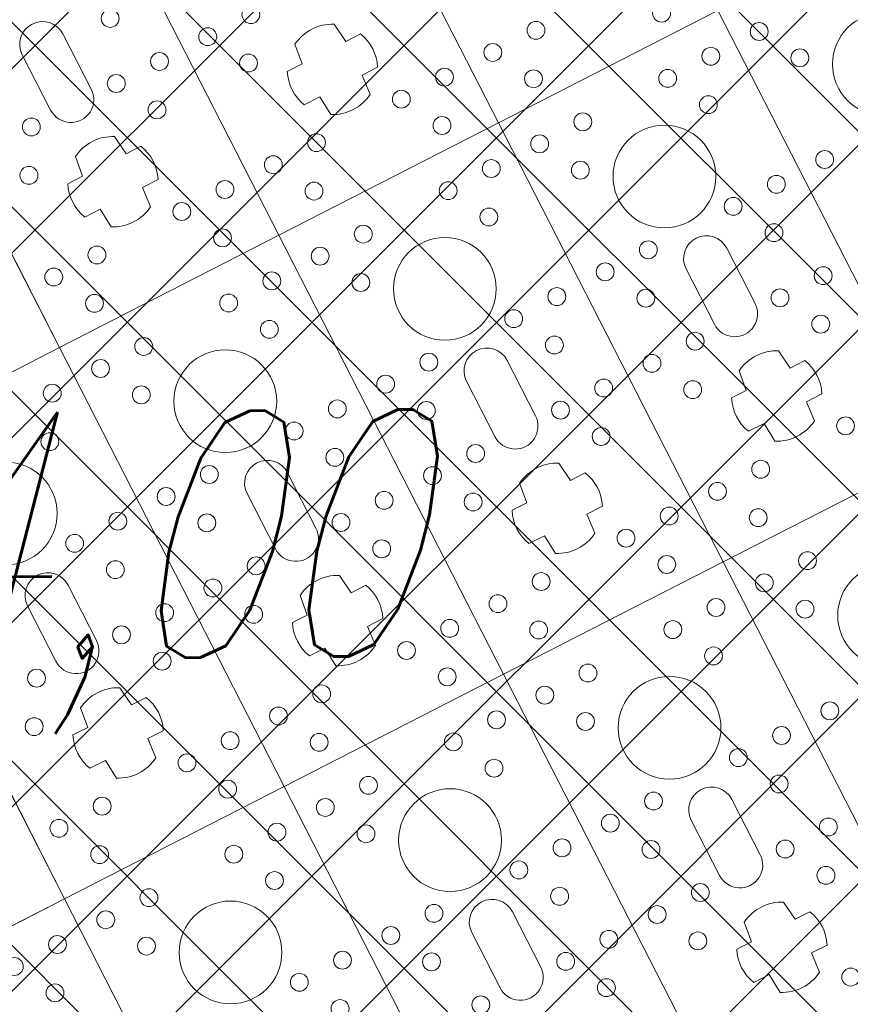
# Model space of a CAD drawing. Header units: metres. Extents: x 7472034 to 8439876, y 5890181 to 5961460.
# Tile 129 of 202: x 8439524.41 to 8439526.43, y 5890373.79 to 5890376.19. Entities that reach past the tile are written whole.
import ezdxf
from ezdxf import colors
from ezdxf.entities.mleader import LeaderData, LeaderLine
from ezdxf.math import Vec2, Vec3

# ---------------------------------------------------------------- set-up
doc = ezdxf.new("R2010")
doc.units = ezdxf.units.M
doc.header["$MEASUREMENT"] = 0
doc.linetypes.add('$0$L218_500', pattern=[1, 0.5, -0.5])
doc.linetypes.add('CENTER', pattern=[2, 1.25, -0.25, 0.25, -0.25])
doc.layers.get('0').update_dxf_attribs({"linetype": 'CONTINUOUS', "lineweight": 5})
doc.layers.get('Defpoints').update_dxf_attribs({"linetype": 'CONTINUOUS'})
for name, color, linetype, lineweight in [('### Krawężnik', 6, 'CONTINUOUS', 35), ('### rzędne', 172, 'CONTINUOUS', 35), ('_a_widok', 7, 'CONTINUOUS', 5), ('_IS_kd_krata', 114, 'CONTINUOUS', 30), ('KOLOR-OBIEKT', 21, 'CONTINUOUS', 13), ('ZAG-obrys 018 wymiary', 7, 'CONTINUOUS', 18), ('ZAG-OPIS_020', 7, 'CONTINUOUS', 25)]:
    doc.layers.add(name, color=color, linetype=linetype, lineweight=lineweight)
doc.layers.add('100_rzut_wym_wew', color=7, linetype='CONTINUOUS')
doc.layers.add('_IS.BLOK.KD.doziemne', color=7, linetype='CONTINUOUS')
doc.styles.add('DIM', font='simplex.shx', dxfattribs={"width": 0.8})
doc.styles.add('RS', font='Romans.shx', dxfattribs={"width": 0.7})
doc.styles.add('style2', font='romans.shx', dxfattribs={"width": 0.7, "oblique": 15})
doc.dimstyles.new('DIM-WEW_500', dxfattribs={"dimscale": 5, "dimtxt": 18, "dimasz": 10, "dimexe": 4, "dimexo": 8, "dimgap": 5, "dimtad": 1, "dimlfac": 0.01, "dimzin": 9, "dimdsep": 46, "dimtxsty": 'DIM', "dimblk": 'ARCHTICK', "dimcen": 5, "dimclrt": 112, "dimadec": 4, "dimazin": 2, "dimtfac": 4, "dimtmove": 0, "dimatfit": 3, "dimldrblk": 'ARCHTICK', "dimfxl": 0, "dimtolj": 1, "dimlwd": 13, "dimarcsym": 0})
pattern_1 = [(45, (967499.2092647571, -71042.97165620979), (-0.2245064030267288, 0.2245064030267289), []), (135, (967499.2092647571, -71042.97165620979), (-0.2245064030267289, -0.2245064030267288), [])]

# ---------------------------------------------------------------- blocks, each defined once
blk = doc.blocks.new('_Oblique')
at = {"color": 0, "linetype": 'ByBlock', "lineweight": -2}
blk.add_line((-0.5, -0.5), (0.5, 0.5), dxfattribs=at)
blk = doc.blocks.new('*D57')
at = {"layer": 'Defpoints', "color": 0, "linetype": 'Continuous'}
for p in [(8439539.50265294, 5890379.021735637, 7.079631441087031e-07), (8439518.672365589, 5890368.360632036), (8439519.01227277, 5890367.69650152)]:
    blk.add_point(p, dxfattribs=at)
at = {"layer": 'ZAG-obrys 018 wymiary', "color": 0, "linetype": 'Continuous', "lineweight": 13}
blk.add_line((8439539.84256012, 5890378.357605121), (8439519.01227277, 5890367.69650152), dxfattribs=at)
at = {"layer": 'ZAG-obrys 018 wymiary', "color": 0, "linetype": 'Continuous', "lineweight": -2}
for p, q in [((8439539.84256012, 5890378.357605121), (8439540.024801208, 5890378.001531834)), ((8439519.01227277, 5890367.69650152), (8439519.194513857, 5890367.340428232))]:
    blk.add_line(p, q, dxfattribs=at)
at = {"layer": 'ZAG-obrys 018 wymiary', "color": 0, "linetype": 'Continuous', "lineweight": 13, "xscale": 0.3, "yscale": 0.3, "zscale": 0.3}
for p, rotation in [((8439539.84256012, 5890378.357605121), 27.10372084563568), ((8439519.01227277, 5890367.69650152), 207.1037208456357)]:
    blk.add_blockref('_Oblique', p, dxfattribs=dict(at, rotation=rotation))
at = {"layer": 'ZAG-obrys 018 wymiary', "color": 112, "linetype": 'Continuous', "lineweight": 25, "insert": (8439529.154054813, 5890373.561163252), "char_height": 0.8, "attachment_point": 5, "rotation": 27.103720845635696, "style": 'RS'}
blk.add_mtext('\\A1;23.4', dxfattribs=at)
blk = doc.blocks.new('_ArchTick')
at = {"layer": '100_rzut_wym_wew', "color": 0, "linetype": 'Continuous', "const_width": 0.15}
blk.add_lwpolyline([(-0.5, -0.5), (0.5, 0.5)], dxfattribs=at)
blk = doc.blocks.new('A$C1D2679FE')
at = {"layer": 'KOLOR-OBIEKT', "lineweight": 9, "ltscale": 200}
h = blk.add_hatch(dxfattribs=at)
h.set_pattern_fill('ANSI37', color=253, scale=0.1, angle=16)
h.set_pattern_definition([(61, (-7471780.020262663, -5961378.212846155), (-0.2776917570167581, 0.153927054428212), []), (151, (-7471780.020262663, -5961378.212846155), (-0.153927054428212, -0.2776917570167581), [])])
edge = h.paths.add_edge_path()
edge.add_line((196.975401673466, 33.54016214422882), (192.3495923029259, 34.13512154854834))
edge.add_line((192.3495923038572, 34.13512154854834), (187.7176397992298, 34.7308710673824))
edge.add_line((187.7176398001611, 34.7308710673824), (178.5077782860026, 36.15998750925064))
edge.add_line((178.5077782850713, 36.15998750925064), (176.6601969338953, 36.5026140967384))
edge.add_arc((181.3685569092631, 38.18527459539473), 5.000000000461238, 199.6657310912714, 261.1796204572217)
edge.add_line((180.6018702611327, 33.24440507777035), (187.358021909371, 32.19603671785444))
edge.add_line((187.3580219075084, 32.19603671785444), (192.0230219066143, 31.59603671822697))
edge.add_line((192.0230219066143, 31.59603671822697), (196.6880219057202, 30.9960367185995))
edge.add_line((196.6880219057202, 30.9960367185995), (201.9780219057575, 30.48103671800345))
edge.add_line((201.9780219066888, 30.48103671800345), (207.2680219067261, 29.96603671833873))
edge.add_line((207.2680219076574, 29.96603671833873), (216.468021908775, 29.35603671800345))
edge.add_line((216.4680219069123, 29.35603671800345), (221.8830219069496, 29.11103671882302))
edge.add_line((221.8830219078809, 29.11103671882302), (227.2980219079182, 28.86603671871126))
edge.add_line((227.2980219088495, 28.86603671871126), (233.718021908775, 28.60103671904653))
edge.add_line((233.7180219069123, 28.60103671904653), (240.1380219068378, 28.33603671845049))
edge.add_line((240.1380219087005, 28.33603671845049), (245.3280219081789, 28.076036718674))
edge.add_line((245.3280219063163, 28.076036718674), (246.1380219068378, 28.00603671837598))
edge.add_line((246.1380219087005, 28.00603671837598), (248.4280219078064, 27.98603671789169))
edge.add_line((248.4280219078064, 27.98603671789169), (251.4080219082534, 28.33603671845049))
edge.add_line((251.4080219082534, 28.33603671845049), (255.3380219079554, 29.13603671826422))
edge.add_line((255.3380219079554, 29.13603671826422), (258.1480219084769, 30.35603671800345))
edge.add_line((258.1480219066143, 30.35603671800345), (260.6280219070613, 32.076036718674))
edge.add_line((260.6280219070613, 32.076036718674), (262.7080219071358, 34.29603671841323))
edge.add_line((262.7080219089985, 34.29603671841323), (264.3880219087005, 36.826036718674))
edge.add_line((264.3880219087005, 36.826036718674), (265.608021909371, 39.59603671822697))
edge.add_line((265.6080219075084, 39.59603671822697), (266.4080219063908, 42.53603671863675))
edge.add_line((266.4080219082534, 42.53603671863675), (266.6380219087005, 45.60603671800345))
edge.add_line((266.6380219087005, 45.60603671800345), (266.3380219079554, 48.59603671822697))
edge.add_line((266.3380219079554, 48.59603671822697), (265.628021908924, 51.53603671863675))
edge.add_line((265.6280219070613, 51.53603671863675), (264.5280219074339, 54.28603671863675))
edge.add_line((264.5280219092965, 54.28603671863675), (263.3880219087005, 57.11603671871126))
edge.add_line((263.3880219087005, 57.11603671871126), (262.5430219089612, 59.47103671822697))
edge.add_line((262.5430219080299, 59.47103671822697), (261.6980219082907, 61.826036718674))
edge.add_line((261.6980219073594, 61.826036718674), (260.5980219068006, 65.15103671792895))
edge.add_line((260.5980219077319, 65.15103671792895), (259.4980219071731, 68.47603671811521))
edge.add_line((259.4980219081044, 68.47603671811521), (257.3916487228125, 67.77919145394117))
edge.add_line((257.3916487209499, 67.77919145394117), (258.1675714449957, 64.34697791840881))
edge.add_line((258.167571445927, 64.34697791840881), (259.2776264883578, 60.99158426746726))
edge.add_line((259.2776264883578, 60.99158426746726), (260.1334384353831, 58.60645156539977))
edge.add_line((260.1334384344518, 58.60645156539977), (260.9950570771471, 56.20513570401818))
edge.add_line((260.9950570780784, 56.20513570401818), (262.1522789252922, 53.33238322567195))
edge.add_line((262.1522789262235, 53.33238322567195), (263.1827648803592, 50.75616833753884))
edge.add_line((263.1827648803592, 50.75616833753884), (263.8083402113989, 48.16575780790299))
edge.add_line((263.8083402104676, 48.16575780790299), (264.0684198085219, 45.57363114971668))
edge.add_line((264.0684198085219, 45.57363114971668), (263.8734869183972, 42.97170083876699))
edge.add_line((263.8734869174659, 42.97170083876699), (263.1880731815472, 40.45280535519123))
edge.add_line((263.1880731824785, 40.45280535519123), (262.1337886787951, 38.05906103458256))
edge.add_line((262.1337886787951, 38.05906103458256), (260.6936748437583, 35.89031817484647))
edge.add_line((260.6936748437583, 35.89031817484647), (258.9457271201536, 34.02472012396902))
edge.add_line((258.9457271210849, 34.02472012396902), (256.8967191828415, 32.60363397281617))
edge.add_line((256.8967191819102, 32.60363397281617), (254.5645412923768, 31.59108698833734))
edge.add_line((254.5645412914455, 31.59108698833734), (251.0026761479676, 30.86602538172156))
edge.add_line((251.0026761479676, 30.86602538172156), (248.2893446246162, 30.54734550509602))
edge.add_line((248.2893446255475, 30.54734550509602), (246.2595893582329, 30.56507262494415))
edge.add_line((246.2595893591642, 30.56507262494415), (245.5023283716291, 30.63051493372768))
edge.add_line((245.5023283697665, 30.63051493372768), (240.2548571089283, 30.89339403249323))
edge.add_line((240.2548571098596, 30.89339403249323), (233.8236017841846, 31.1588586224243))
edge.add_line((233.8236017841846, 31.1588586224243), (227.4086662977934, 31.42364957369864))
edge.add_line((227.4086662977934, 31.42364957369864), (221.9987299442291, 31.66842047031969))
edge.add_line((221.9987299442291, 31.66842047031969), (217.4544723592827, 31.90290945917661))
edge.add_line((217.4544723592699, 31.90290945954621), (217.0910134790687, 31.92589690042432))
edge.add_line((217.0910134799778, 31.92589689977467), (214.8768218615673, 32.06593639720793))
edge.add_line((214.876821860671, 32.06593639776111), (207.0033997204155, 32.56390146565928))
edge.add_line((207.0033997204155, 32.56390146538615), (202.2260741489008, 33.02899081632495))
edge.add_line((202.2260741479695, 33.02899081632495), (196.975401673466, 33.54016214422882))
blk = doc.blocks.new('*U25')
at = {"lineweight": 5}
for p, q in [((1200, 10199.40002381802), (1200, 9599.399999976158)), ((2400.000047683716, 10199.40002381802), (1200, 10199.40002381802)), ((1200, 10199.39999997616), (2400.000047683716, 10199.39999997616)), ((1200.000047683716, 9599.399999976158), (1200.000047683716, 10199.40002381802)), ((2400, 10199.40002381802), (2400, 9599.399999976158)), ((2400.000047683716, 9599.399999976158), (2400.000047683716, 10199.40002381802)), ((2054.200035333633, 9999.411807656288), (2054.200035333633, 9959.277798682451)), ((2145.251703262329, 9957.341433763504), (2145.251703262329, 9999.661098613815)), ((1875.600023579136, 9954.900012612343), (1724.400023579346, 9954.900011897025)), ((2054.200035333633, 9959.277798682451), (2003.997000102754, 9953.097492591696)), ((2195.871898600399, 9953.33129808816), (2145.251703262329, 9957.341433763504)), ((1724.400023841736, 9843.900011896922), (1875.600023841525, 9843.900011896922)), ((2003.997000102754, 9845.70253120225), (2054.200035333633, 9839.522225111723)), ((2054.200035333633, 9839.522225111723), (2054.200035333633, 9799.388216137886)), ((2145.251703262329, 9841.45859003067), (2195.871898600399, 9845.468725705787)), ((2145.251703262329, 9799.138925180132), (2145.251703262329, 9841.45859003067)), ((1200.000047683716, 9599.400023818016), (0, 9599.400023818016)), ((0, 9599.399999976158), (1200.000047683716, 9599.399999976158)), ((1200, 9599.400023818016), (1200, 8999.399999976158)), ((2400.000047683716, 9599.400023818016), (1200, 9599.400023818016)), ((1200, 9599.399999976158), (2400.000047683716, 9599.399999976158)), ((1200.000047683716, 8999.399999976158), (1200.000047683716, 9599.400023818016)), ((2400, 9599.400023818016), (2400, 8999.399999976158)), ((3600.000047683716, 9599.400023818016), (2400, 9599.400023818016)), ((2400, 9599.399999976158), (3600.000047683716, 9599.399999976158)), ((2400.000047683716, 8999.399999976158), (2400.000047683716, 9599.400023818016)), ((854.2000353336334, 9399.411807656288), (854.2000353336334, 9359.277798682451)), ((945.2517032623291, 9357.341433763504), (945.2517032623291, 9399.661098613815)), ((2054.200035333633, 9399.411807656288), (2054.200035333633, 9359.277798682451)), ((2145.251703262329, 9357.341433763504), (2145.251703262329, 9399.661098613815)), ((3254.200035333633, 9399.411807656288), (3254.200035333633, 9359.277798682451)), ((3345.251703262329, 9357.341433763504), (3345.251703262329, 9399.661098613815)), ((854.2000353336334, 9359.277798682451), (803.9970001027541, 9353.097492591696)), ((995.8718986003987, 9353.33129808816), (945.2517032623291, 9357.341433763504)), ((1875.600023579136, 9354.900012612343), (1724.400023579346, 9354.900011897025)), ((2054.200035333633, 9359.277798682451), (2003.997000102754, 9353.097492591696)), ((2195.871898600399, 9353.33129808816), (2145.251703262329, 9357.341433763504)), ((3075.600023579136, 9354.900012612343), (2924.400023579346, 9354.900011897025)), ((3254.200035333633, 9359.277798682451), (3203.997000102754, 9353.097492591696)), ((3395.871898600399, 9353.33129808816), (3345.251703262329, 9357.341433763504)), ((803.9970001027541, 9245.70253120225), (854.2000353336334, 9239.522225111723)), ((854.2000353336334, 9239.522225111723), (854.2000353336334, 9199.388216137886)), ((945.2517032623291, 9241.45859003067), (995.8718986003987, 9245.468725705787)), ((945.2517032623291, 9199.138925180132), (945.2517032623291, 9241.45859003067)), ((1724.400023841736, 9243.900011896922), (1875.600023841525, 9243.900011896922)), ((2003.997000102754, 9245.70253120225), (2054.200035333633, 9239.522225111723)), ((2054.200035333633, 9239.522225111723), (2054.200035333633, 9199.388216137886)), ((2145.251703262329, 9241.45859003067), (2195.871898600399, 9245.468725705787)), ((2145.251703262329, 9199.138925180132), (2145.251703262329, 9241.45859003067)), ((2924.400023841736, 9243.900011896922), (3075.600023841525, 9243.900011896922)), ((3203.997000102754, 9245.70253120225), (3254.200035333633, 9239.522225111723)), ((3254.200035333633, 9239.522225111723), (3254.200035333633, 9199.388216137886)), ((3345.251703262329, 9241.45859003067), (3395.871898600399, 9245.468725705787)), ((3345.251703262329, 9199.138925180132), (3345.251703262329, 9241.45859003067)), ((1200.000047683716, 8999.400023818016), (0, 8999.400023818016)), ((0, 8999.399999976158), (1200.000047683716, 8999.399999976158)), ((1200, 8999.400023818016), (1200, 8399.399999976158)), ((2400.000047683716, 8999.400023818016), (1200, 8999.400023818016)), ((1200, 8999.399999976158), (2400.000047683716, 8999.399999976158)), ((1200.000047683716, 8399.399999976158), (1200.000047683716, 8999.400023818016)), ((2400, 8999.400023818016), (2400, 8399.399999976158)), ((3600.000047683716, 8999.400023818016), (2400, 8999.400023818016)), ((2400, 8999.399999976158), (3600.000047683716, 8999.399999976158)), ((2400.000047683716, 8399.399999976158), (2400.000047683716, 8999.400023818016)), ((854.2000353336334, 8799.411807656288), (854.2000353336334, 8759.277798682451)), ((945.2517032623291, 8757.341433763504), (945.2517032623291, 8799.661098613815)), ((2054.200035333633, 8799.411807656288), (2054.200035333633, 8759.277798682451)), ((2145.251703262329, 8757.341433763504), (2145.251703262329, 8799.661098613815)), ((675.6000235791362, 8754.900012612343), (524.4000235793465, 8754.900011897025)), ((854.2000353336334, 8759.277798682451), (803.9970001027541, 8753.097492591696)), ((995.8718986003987, 8753.33129808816), (945.2517032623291, 8757.341433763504)), ((1875.600023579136, 8754.900012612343), (1724.400023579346, 8754.900011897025)), ((2054.200035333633, 8759.277798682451), (2003.997000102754, 8753.097492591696)), ((2195.871898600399, 8753.33129808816), (2145.251703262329, 8757.341433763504)), ((3075.600023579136, 8754.900012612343), (2924.400023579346, 8754.900011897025)), ((524.4000238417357, 8643.900011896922), (675.6000238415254, 8643.900011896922)), ((803.9970001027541, 8645.70253120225), (854.2000353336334, 8639.522225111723)), ((854.2000353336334, 8639.522225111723), (854.2000353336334, 8599.388216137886)), ((945.2517032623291, 8641.45859003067), (995.8718986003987, 8645.468725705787)), ((945.2517032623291, 8599.138925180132), (945.2517032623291, 8641.45859003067)), ((1724.400023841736, 8643.900011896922), (1875.600023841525, 8643.900011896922)), ((2003.997000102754, 8645.70253120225), (2054.200035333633, 8639.522225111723)), ((2054.200035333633, 8639.522225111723), (2054.200035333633, 8599.388216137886)), ((2145.251703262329, 8641.45859003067), (2195.871898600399, 8645.468725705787)), ((2145.251703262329, 8599.138925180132), (2145.251703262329, 8641.45859003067)), ((2924.400023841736, 8643.900011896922), (3075.600023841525, 8643.900011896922)), ((1200.000047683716, 8399.400023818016), (0, 8399.400023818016)), ((0, 8399.399999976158), (1200.000047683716, 8399.399999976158)), ((1200, 8399.400023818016), (1200, 7799.399999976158)), ((2400.000047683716, 8399.400023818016), (1200, 8399.400023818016)), ((1200, 8399.399999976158), (2400.000047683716, 8399.399999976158)), ((1200.000047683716, 7799.399999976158), (1200.000047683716, 8399.400023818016)), ((2400, 8399.400023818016), (2400, 7799.399999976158)), ((3600.000047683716, 8399.400023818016), (2400, 8399.400023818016)), ((2400, 8399.399999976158), (3600.000047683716, 8399.399999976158)), ((2400.000047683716, 7799.399999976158), (2400.000047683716, 8399.400023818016)), ((2054.200035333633, 8199.411807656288), (2054.200035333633, 8159.277798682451)), ((2145.251703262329, 8157.341433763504), (2145.251703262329, 8199.661098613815)), ((1875.600023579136, 8154.900012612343), (1724.400023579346, 8154.900011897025)), ((2054.200035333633, 8159.277798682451), (2003.997000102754, 8153.097492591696)), ((2195.871898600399, 8153.33129808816), (2145.251703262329, 8157.341433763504)), ((1724.400023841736, 8043.900011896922), (1875.600023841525, 8043.900011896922)), ((2003.997000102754, 8045.702531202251), (2054.200035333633, 8039.522225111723)), ((2054.200035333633, 8039.522225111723), (2054.200035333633, 7999.388216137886)), ((2145.251703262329, 8041.45859003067), (2195.871898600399, 8045.468725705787)), ((2145.251703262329, 7999.138925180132), (2145.251703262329, 8041.45859003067)), ((2400.000047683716, 7799.400023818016), (1200, 7799.400023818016)), ((1200, 7799.399999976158), (2400.000047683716, 7799.399999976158)), ((2400, 7799.400023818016), (2400, 7199.399999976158)), ((3600.000047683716, 7799.400023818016), (2400, 7799.400023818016)), ((2400, 7799.399999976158), (3600.000047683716, 7799.399999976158)), ((2400.000047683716, 7199.399999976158), (2400.000047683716, 7799.400023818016))]:
    blk.add_line(p, q, dxfattribs=at)
for centre, radius in [((1500.000023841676, 10499.40001189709), 125), ((1393.127355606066, 10324.40001189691), 21.73927789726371), ((1290.936357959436, 10265.40001189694), 21.73927789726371), ((1640.936357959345, 10265.40001189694), 21.73927789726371), ((1290.936357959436, 10133.40001189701), 21.7392778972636), ((1640.936357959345, 10133.40001189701), 21.7392778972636), ((1890.936357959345, 10133.40001189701), 21.73927789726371), ((1143.127355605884, 10074.40001189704), 21.7392778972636), ((1393.127355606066, 10074.40001189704), 21.73927789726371), ((1743.127355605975, 10074.40001189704), 21.7392778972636), ((1993.127355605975, 10074.40001189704), 21.7392778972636), ((1290.936357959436, 10015.40001189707), 21.73927789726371), ((1500.000023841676, 9899.400011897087), 125), ((1640.936357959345, 10015.40001189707), 21.73927789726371), ((1890.936357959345, 10015.40001189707), 21.7392778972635), ((2240.936357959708, 10015.40001189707), 21.7392778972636), ((2700.000023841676, 9899.400011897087), 125), ((1040.936357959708, 9783.400011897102), 21.7392778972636), ((1290.936357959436, 9783.400011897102), 21.73927789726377), ((1640.936357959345, 9783.400011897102), 21.73927789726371), ((1890.936357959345, 9783.400011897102), 21.73927789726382), ((2240.936357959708, 9783.400011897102), 21.7392778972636), ((2490.936357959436, 9783.400011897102), 21.73927789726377), ((1143.127355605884, 9724.400011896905), 21.7392778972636), ((1393.127355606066, 9724.400011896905), 21.73927789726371), ((1743.127355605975, 9724.400011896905), 21.7392778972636), ((1993.127355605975, 9724.400011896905), 21.7392778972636), ((2343.127355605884, 9724.400011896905), 21.7392778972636), ((2593.127355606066, 9724.400011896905), 21.73927789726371), ((1040.936357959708, 9665.400011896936), 21.7392778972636), ((1290.936357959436, 9665.400011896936), 21.73927789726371), ((1640.936357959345, 9665.400011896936), 21.73927789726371), ((1890.936357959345, 9665.400011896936), 21.73927789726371), ((2240.936357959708, 9665.400011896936), 21.7392778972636), ((2490.936357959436, 9665.400011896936), 21.73927789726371), ((2840.936357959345, 9665.400011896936), 21.73927789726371), ((1040.936357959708, 9533.40001189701), 21.7392778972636), ((1290.936357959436, 9533.40001189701), 21.7392778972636), ((1640.936357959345, 9533.40001189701), 21.7392778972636), ((1890.936357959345, 9533.40001189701), 21.73927789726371), ((2240.936357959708, 9533.40001189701), 21.7392778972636), ((2490.936357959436, 9533.40001189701), 21.7392778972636), ((2840.936357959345, 9533.40001189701), 21.7392778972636), ((3090.936357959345, 9533.40001189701), 21.73927789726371), ((1143.127355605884, 9474.400011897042), 21.7392778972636), ((1393.127355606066, 9474.400011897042), 21.73927789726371), ((1743.127355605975, 9474.400011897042), 21.7392778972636), ((1993.127355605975, 9474.400011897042), 21.7392778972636), ((2343.127355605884, 9474.400011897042), 21.7392778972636), ((2593.127355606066, 9474.400011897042), 21.73927789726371), ((2943.127355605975, 9474.400011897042), 21.7392778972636), ((3193.127355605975, 9474.400011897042), 21.7392778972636), ((1040.936357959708, 9415.400011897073), 21.7392778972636), ((1290.936357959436, 9415.400011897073), 21.73927789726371), ((1500.000023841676, 9299.400011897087), 125), ((1640.936357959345, 9415.400011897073), 21.73927789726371), ((1890.936357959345, 9415.400011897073), 21.7392778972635), ((2240.936357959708, 9415.400011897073), 21.7392778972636), ((2490.936357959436, 9415.400011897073), 21.73927789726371), ((2700.000023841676, 9299.400011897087), 125), ((2840.936357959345, 9415.400011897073), 21.73927789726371), ((3090.936357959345, 9415.400011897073), 21.7392778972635), ((3440.936357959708, 9415.400011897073), 21.7392778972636), ((690.9363579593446, 9183.400011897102), 21.73927789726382), ((1040.936357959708, 9183.400011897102), 21.7392778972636), ((1290.936357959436, 9183.400011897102), 21.73927789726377), ((1640.936357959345, 9183.400011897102), 21.73927789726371), ((1890.936357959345, 9183.400011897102), 21.73927789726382), ((2240.936357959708, 9183.400011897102), 21.7392778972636), ((2490.936357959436, 9183.400011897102), 21.73927789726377), ((2840.936357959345, 9183.400011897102), 21.73927789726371), ((3090.936357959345, 9183.400011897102), 21.73927789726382), ((793.127355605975, 9124.400011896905), 21.7392778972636), ((1143.127355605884, 9124.400011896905), 21.7392778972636), ((1393.127355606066, 9124.400011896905), 21.73927789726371), ((1743.127355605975, 9124.400011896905), 21.7392778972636), ((1993.127355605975, 9124.400011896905), 21.7392778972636), ((2343.127355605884, 9124.400011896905), 21.7392778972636), ((2593.127355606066, 9124.400011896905), 21.73927789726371), ((2943.127355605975, 9124.400011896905), 21.7392778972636), ((3193.127355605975, 9124.400011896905), 21.7392778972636), ((690.9363579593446, 9065.400011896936), 21.73927789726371), ((1040.936357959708, 9065.400011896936), 21.7392778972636), ((1290.936357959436, 9065.400011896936), 21.73927789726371), ((1640.936357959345, 9065.400011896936), 21.73927789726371), ((1890.936357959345, 9065.400011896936), 21.73927789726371), ((2240.936357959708, 9065.400011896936), 21.7392778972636), ((2490.936357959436, 9065.400011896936), 21.73927789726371), ((2840.936357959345, 9065.400011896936), 21.73927789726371), ((3090.936357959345, 9065.400011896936), 21.73927789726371), ((690.9363579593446, 8933.40001189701), 21.73927789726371), ((1040.936357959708, 8933.40001189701), 21.7392778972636), ((1290.936357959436, 8933.40001189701), 21.7392778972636), ((1640.936357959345, 8933.40001189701), 21.7392778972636), ((1890.936357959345, 8933.40001189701), 21.73927789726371), ((2240.936357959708, 8933.40001189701), 21.7392778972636), ((2490.936357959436, 8933.40001189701), 21.7392778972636), ((2840.936357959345, 8933.40001189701), 21.7392778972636), ((3090.936357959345, 8933.40001189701), 21.73927789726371), ((543.127355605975, 8874.400011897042), 21.7392778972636), ((793.127355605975, 8874.400011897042), 21.7392778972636), ((1143.127355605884, 8874.400011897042), 21.7392778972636), ((1393.127355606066, 8874.400011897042), 21.73927789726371), ((1743.127355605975, 8874.400011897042), 21.7392778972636), ((1993.127355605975, 8874.400011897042), 21.7392778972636), ((2343.127355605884, 8874.400011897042), 21.7392778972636), ((2593.127355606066, 8874.400011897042), 21.73927789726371), ((2943.127355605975, 8874.400011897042), 21.7392778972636), ((3193.127355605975, 8874.400011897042), 21.7392778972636), ((690.9363579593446, 8815.400011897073), 21.7392778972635), ((1040.936357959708, 8815.400011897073), 21.7392778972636), ((1290.936357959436, 8815.400011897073), 21.73927789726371), ((1500.000023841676, 8699.400011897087), 125), ((1640.936357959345, 8815.400011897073), 21.73927789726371), ((1890.936357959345, 8815.400011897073), 21.7392778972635), ((2240.936357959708, 8815.400011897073), 21.7392778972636), ((2490.936357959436, 8815.400011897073), 21.73927789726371), ((2700.000023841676, 8699.400011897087), 125), ((2840.936357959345, 8815.400011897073), 21.73927789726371), ((3090.936357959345, 8815.400011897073), 21.7392778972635), ((690.9363579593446, 8583.400011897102), 21.73927789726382), ((1040.936357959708, 8583.400011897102), 21.7392778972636), ((1290.936357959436, 8583.400011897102), 21.73927789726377), ((1640.936357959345, 8583.400011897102), 21.73927789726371), ((1890.936357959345, 8583.400011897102), 21.73927789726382), ((2240.936357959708, 8583.400011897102), 21.7392778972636), ((2490.936357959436, 8583.400011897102), 21.73927789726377), ((2840.936357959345, 8583.400011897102), 21.73927789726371), ((3090.936357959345, 8583.400011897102), 21.73927789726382), ((793.127355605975, 8524.400011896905), 21.7392778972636), ((1143.127355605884, 8524.400011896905), 21.7392778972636), ((1393.127355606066, 8524.400011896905), 21.73927789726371), ((1743.127355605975, 8524.400011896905), 21.7392778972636), ((1993.127355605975, 8524.400011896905), 21.7392778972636), ((2343.127355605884, 8524.400011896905), 21.7392778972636), ((2593.127355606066, 8524.400011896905), 21.73927789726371), ((2943.127355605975, 8524.400011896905), 21.7392778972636), ((1040.936357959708, 8465.400011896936), 21.7392778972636), ((1290.936357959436, 8465.400011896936), 21.73927789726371), ((1640.936357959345, 8465.400011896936), 21.73927789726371), ((1890.936357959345, 8465.400011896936), 21.73927789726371), ((2240.936357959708, 8465.400011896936), 21.7392778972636), ((2490.936357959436, 8465.400011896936), 21.73927789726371), ((2840.936357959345, 8465.400011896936), 21.73927789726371), ((1290.936357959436, 8333.40001189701), 21.7392778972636), ((1640.936357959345, 8333.40001189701), 21.7392778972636), ((1890.936357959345, 8333.40001189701), 21.73927789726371), ((2240.936357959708, 8333.40001189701), 21.7392778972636), ((2490.936357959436, 8333.40001189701), 21.7392778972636), ((2840.936357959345, 8333.40001189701), 21.7392778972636), ((1393.127355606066, 8274.400011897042), 21.73927789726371), ((1743.127355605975, 8274.400011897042), 21.7392778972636), ((1993.127355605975, 8274.400011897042), 21.7392778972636), ((2343.127355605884, 8274.400011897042), 21.7392778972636), ((2593.127355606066, 8274.400011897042), 21.73927789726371), ((2943.127355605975, 8274.400011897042), 21.7392778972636), ((1500.000023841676, 8099.400011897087), 125), ((1640.936357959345, 8215.400011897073), 21.73927789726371), ((1890.936357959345, 8215.400011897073), 21.7392778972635), ((2240.936357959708, 8215.400011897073), 21.7392778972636), ((2490.936357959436, 8215.400011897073), 21.73927789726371), ((2700.000023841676, 8099.400011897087), 125), ((2840.936357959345, 8215.400011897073), 21.73927789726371), ((1890.936357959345, 7983.400011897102), 21.73927789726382), ((2240.936357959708, 7983.400011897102), 21.7392778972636), ((2490.936357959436, 7983.400011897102), 21.73927789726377), ((1993.127355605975, 7924.400011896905), 21.7392778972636), ((2343.127355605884, 7924.400011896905), 21.7392778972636), ((2593.127355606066, 7924.400011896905), 21.73927789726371), ((2240.936357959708, 7865.400011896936), 21.7392778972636), ((2490.936357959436, 7865.400011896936), 21.73927789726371), ((2490.936357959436, 7733.400011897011), 21.7392778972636), ((2593.127355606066, 7674.400011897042), 21.73927789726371), ((2490.936357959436, 7615.400011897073), 21.73927789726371)]:
    blk.add_circle(centre, radius, dxfattribs=at)
for centre, radius, start, end in [((2100.000023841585, 9899.400011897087), 110, 65.70851514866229, 114.6052205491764), ((1724.400023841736, 9899.400011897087), 55.50000000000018, 90.00000026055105, 270), ((1875.600023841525, 9899.400011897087), 55.50000000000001, 270, 90.00000026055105), ((2100.000023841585, 9899.400011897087), 109.9999999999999, 150.7803558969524, 209.2196441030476), ((2100.000023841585, 9899.400011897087), 110.0000000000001, 330.640722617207, 29.35927738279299), ((2100.000023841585, 9899.400011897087), 110, 245.3947794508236, 294.2914848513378), ((900.0000238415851, 9299.400011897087), 110, 65.70851514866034, 114.605220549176), ((2100.000023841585, 9299.400011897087), 110, 65.70851514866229, 114.6052205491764), ((3300.000023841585, 9299.400011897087), 110, 65.70851514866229, 114.6052205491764), ((900.0000238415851, 9299.400011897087), 109.9999999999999, 150.7803558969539, 209.2196441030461), ((900.0000238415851, 9299.400011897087), 110.0000000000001, 330.640722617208, 29.359277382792), ((1724.400023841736, 9299.400011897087), 55.50000000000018, 90.00000026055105, 270), ((1875.600023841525, 9299.400011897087), 55.50000000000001, 270, 90.00000026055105), ((2100.000023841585, 9299.400011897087), 109.9999999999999, 150.7803558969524, 209.2196441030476), ((2100.000023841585, 9299.400011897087), 110.0000000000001, 330.640722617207, 29.35927738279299), ((2924.400023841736, 9299.400011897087), 55.50000000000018, 90.00000026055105, 270), ((3075.600023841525, 9299.400011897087), 55.50000000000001, 270, 90.00000026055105), ((3300.000023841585, 9299.400011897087), 109.9999999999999, 150.7803558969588, 209.2196441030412), ((3300.000023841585, 9299.400011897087), 110.0000000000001, 330.640722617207, 29.35927738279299), ((900.0000238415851, 9299.400011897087), 110, 245.394779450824, 294.2914848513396), ((2100.000023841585, 9299.400011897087), 110, 245.3947794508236, 294.2914848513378), ((3300.000023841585, 9299.400011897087), 110, 245.3947794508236, 294.2914848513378), ((900.0000238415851, 8699.400011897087), 110, 65.70851514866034, 114.605220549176), ((2100.000023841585, 8699.400011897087), 110, 65.70851514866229, 114.6052205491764), ((524.4000238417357, 8699.400011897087), 55.50000000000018, 90.00000026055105, 270), ((675.6000238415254, 8699.400011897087), 55.50000000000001, 270, 90.00000026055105), ((900.0000238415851, 8699.400011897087), 109.9999999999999, 150.7803558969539, 209.2196441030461), ((900.0000238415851, 8699.400011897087), 110.0000000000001, 330.640722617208, 29.359277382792), ((1724.400023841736, 8699.400011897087), 55.50000000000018, 90.00000026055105, 270), ((1875.600023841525, 8699.400011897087), 55.50000000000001, 270, 90.00000026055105), ((2100.000023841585, 8699.400011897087), 109.9999999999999, 150.7803558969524, 209.2196441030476), ((2100.000023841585, 8699.400011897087), 110.0000000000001, 330.640722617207, 29.35927738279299), ((2924.400023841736, 8699.400011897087), 55.50000000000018, 90.00000026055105, 270), ((3075.600023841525, 8699.400011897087), 55.50000000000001, 270, 90.00000026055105), ((900.0000238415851, 8699.400011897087), 110, 245.394779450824, 294.2914848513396), ((2100.000023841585, 8699.400011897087), 110, 245.3947794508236, 294.2914848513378), ((2100.000023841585, 8099.400011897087), 110, 65.70851514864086, 114.6052205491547), ((1724.400023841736, 8099.400011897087), 55.50000000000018, 90.00000026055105, 270), ((1875.600023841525, 8099.400011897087), 55.50000000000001, 270, 90.00000026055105), ((2100.000023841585, 8099.400011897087), 109.9999999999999, 150.7803558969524, 209.2196441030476), ((2100.000023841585, 8099.400011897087), 110.0000000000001, 330.640722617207, 29.35927738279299), ((2100.000023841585, 8099.400011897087), 110, 245.3947794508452, 294.2914848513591)]:
    blk.add_arc(centre, radius, start, end, dxfattribs=at)
blk = doc.blocks.new('A$C2C426404')
at = {"layer": '### rzędne', "color": 0, "linetype": 'CENTER', "lineweight": 25, "insert": (84.65694924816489, 9.34306871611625), "char_height": 0.6, "attachment_point": 1, "rotation": 0.43190741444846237, "style": 'style2'}
blk.add_mtext('134,00', dxfattribs=at)
blk = doc.blocks.new('JPII.KD_aktualizacja rzędnych_20.12.2024')
at = {"layer": '_IS_kd_krata', "color": 124, "xscale": 0.001, "yscale": 0.001, "zscale": 0.001, "rotation": 297.1037209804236}
blk.add_blockref('*U25', (8438656.864760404, 5890668.440994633, 7.079631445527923e-07), dxfattribs=at)

msp = doc.modelspace()

# ---------------------------------------------------------------- hatches: boundary and pattern name
at = {"layer": 'KOLOR-OBIEKT', "lineweight": 9}
h = msp.add_hatch(dxfattribs=at)
h.set_pattern_fill('ANSI37', color=73, scale=0.1)
h.set_pattern_definition(pattern_1)
edge = h.paths.add_edge_path()
edge.add_arc((8439443.60123986, 5890379.17988472), 6.652831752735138, 296.7043321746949, 335.0331150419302)
edge.add_arc((8439476.194075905, 5890367.917634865), 27.87464989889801, 155.1393615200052, 162.3446315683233, ccw=False)
edge.add_arc((8439457.399943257, 5890376.211109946), 7.345078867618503, 127.98309878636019, 152.2023641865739, ccw=False)
edge.add_arc((8439457.741930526, 5890376.488713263), 7.349948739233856, 107.1989600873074, 131.4182254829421, ccw=False)
edge.add_line((8439455.568618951, 5890383.509999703), (8439473.898437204, 5890392.710084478))
edge.add_arc((8439481.742870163, 5890376.384611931), 18.11232128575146, 99.26977735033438, 115.6644084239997, ccw=False)
edge.add_line((8439478.825278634, 5890394.260401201), (8439481.377171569, 5890394.321440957))
edge.add_arc((8439482.909595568, 5890377.390082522), 17.00056533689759, 88.22393661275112, 95.17163768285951, ccw=False)
edge.add_arc((8439482.561499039, 5890405.235869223), 10.88860248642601, 274.6092070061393, 298.9976789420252)
edge.add_arc((8443006.923870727, 5883371.657126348), 7856.29059094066, 116.59181359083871, 116.61107962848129, ccw=False)
edge.add_arc((8439465.895823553, 5890431.340313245), 42.15757971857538, 305.2087751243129, 306.7865132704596)
edge.add_arc((8439488.80074795, 5890400.283338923), 3.577668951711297, 310.8590814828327, 340.7280968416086)
edge.add_line((8439492.177934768, 5890399.102523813), (8439493.275267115, 5890403.980640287))
edge.add_line((8439493.275267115, 5890403.980640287), (8439502.266345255, 5890408.28072203))
edge.add_line((8439502.266345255, 5890408.28072203), (8439504.844191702, 5890407.694009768))
edge.add_line((8439504.844191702, 5890407.694009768), (8439506.125281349, 5890405.329609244))
edge.add_arc((8439507.019670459, 5890405.776898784), 0.9999999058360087, 206.5699188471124, 283.6833393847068)
edge.add_line((8439507.256226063, 5890404.805280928), (8439511.624560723, 5890406.970734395))
edge.add_line((8439511.624560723, 5890406.970734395), (8439511.39896348, 5890407.420225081))
edge.add_line((8439511.39896348, 5890407.420225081), (8439510.561982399, 5890407.017405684))
edge.add_line((8439510.561982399, 5890407.017405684), (8439509.330427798, 5890409.481424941))
edge.add_line((8439509.330427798, 5890409.481424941), (8439512.635426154, 5890411.138401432))
edge.add_line((8439512.635426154, 5890411.138401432), (8439512.638568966, 5890411.136467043))
edge.add_line((8439512.638568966, 5890411.136467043), (8439515.998443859, 5890412.829496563))
edge.add_line((8439515.998443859, 5890412.829496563), (8439517.239018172, 5890410.325621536))
edge.add_line((8439517.239018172, 5890410.325621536), (8439513.919446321, 5890408.633274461))
edge.add_line((8439513.919446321, 5890408.633274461), (8439514.091312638, 5890408.235941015))
edge.add_line((8439514.091312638, 5890408.235941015), (8439518.839102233, 5890410.604261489))
edge.add_line((8439518.839102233, 5890410.604261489), (8439518.585943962, 5890412.843737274))
edge.add_line((8439518.585943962, 5890412.843737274), (8439518.274555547, 5890413.628049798))
edge.add_line((8439518.274555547, 5890413.628049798), (8439517.839658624, 5890414.494365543))
edge.add_line((8439517.839658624, 5890414.494365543), (8439524.310164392, 5890417.742607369))
edge.add_line((8439524.310164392, 5890417.742607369), (8439525.122207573, 5890416.124990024))
edge.add_line((8439525.122207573, 5890416.124990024), (8439526.840645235, 5890414.670893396))
edge.add_line((8439526.840645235, 5890414.670893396), (8439527.244697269, 5890414.489695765))
edge.add_arc((8439552.769967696, 5890317.570311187), 100.2242811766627, 102.79246926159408, 104.75471345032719, ccw=False)
edge.add_arc((8439529.321881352, 5890420.105147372), 4.960037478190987, 284.6730648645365, 320.3902958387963)
edge.add_arc((8435016.013859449, 5889290.11735932), 4655.555010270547, 14.00691021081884, 14.04831962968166)
edge.add_line((8439532.327549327, 5890420.207226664), (8439525.877549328, 5890423.127226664))
edge.add_line((8439525.877549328, 5890423.127226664), (8439431.028022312, 5890376.803268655))
edge.add_line((8439431.028022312, 5890376.803268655), (8439435.479127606, 5890375.417226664))
edge.add_line((8439435.479127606, 5890375.417226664), (8439446.590932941, 5890373.236661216))
edge = h.paths.add_edge_path()
edge.add_arc((8439530.228804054, 5890405.916425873), 3.001836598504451, 99.44813666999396, 208.2631515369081)
edge.add_line((8439527.5848402, 5890404.494990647), (8439533.209264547, 5890393.206690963))
edge.add_line((8439533.209264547, 5890393.206690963), (8439519.17443581, 5890386.185049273))
edge.add_line((8439519.17443581, 5890386.185049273), (8439523.57812012, 5890377.411604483))
edge.add_line((8439523.57812012, 5890377.411604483), (8439517.455507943, 5890374.324033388))
edge.add_line((8439517.455507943, 5890374.324033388), (8439517.445860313, 5890374.319191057))
edge.add_line((8439517.445860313, 5890374.319191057), (8439517.33905848, 5890374.265585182))
edge.add_line((8439517.33905848, 5890374.265585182), (8439516.815779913, 5890375.308140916))
edge.add_line((8439516.815779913, 5890375.308140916), (8439511.370501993, 5890372.574998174))
edge.add_line((8439511.370501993, 5890372.574998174), (8439511.888417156, 5890371.529804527))
edge.add_line((8439511.888417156, 5890371.529804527), (8439506.425671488, 5890368.787948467))
edge.add_line((8439506.425671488, 5890368.787948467), (8439505.890341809, 5890369.841556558))
edge.add_line((8439505.890341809, 5890369.841556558), (8439505.8884594, 5890369.869391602))
edge.add_line((8439505.8884594, 5890369.869391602), (8439500.283276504, 5890366.97762632))
edge.add_line((8439500.283276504, 5890366.97762632), (8439519.478066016, 5890366.160130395))
edge.add_line((8439519.478066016, 5890366.160130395), (8439542.767549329, 5890378.417226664))
edge.add_line((8439542.767549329, 5890378.417226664), (8439538.675788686, 5890394.802262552))
edge.add_line((8439538.675788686, 5890394.802262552), (8439537.066416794, 5890401.238139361))
edge.add_line((8439537.066416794, 5890401.238139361), (8439535.557306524, 5890407.69906358))
edge.add_arc((8439531.145391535, 5890400.872499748), 8.128158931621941, 57.12596579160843, 99.98506404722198)
edge = h.paths.add_edge_path()
edge.add_line((8439470.194509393, 5890384.137651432), (8439461.355169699, 5890379.697090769))
edge.add_line((8439461.355169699, 5890379.697090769), (8439460.080861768, 5890379.068371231))
edge.add_line((8439460.080861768, 5890379.068371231), (8439457.869254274, 5890377.642639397))
edge.add_arc((8439460.609507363, 5890373.444653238), 5.013190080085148, 123.1346622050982, 204.022759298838)
edge.add_line((8439456.030540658, 5890371.403786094), (8439459.447549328, 5890370.707226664))
edge.add_line((8439459.447549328, 5890370.707226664), (8439480.497107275, 5890367.736747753))
edge.add_line((8439480.497107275, 5890367.736747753), (8439497.963342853, 5890367.082590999))
edge.add_line((8439497.963342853, 5890367.082590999), (8439496.62020549, 5890369.722641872))
edge.add_line((8439496.62020549, 5890369.722641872), (8439494.91788047, 5890373.087302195))
edge.add_arc((8439489.468037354, 5890366.363615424), 8.654984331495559, 50.97371617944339, 58.22889977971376)
edge.add_line((8439494.025120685, 5890373.721722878), (8439490.036071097, 5890376.575637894))
edge.add_line((8439490.036071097, 5890376.575637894), (8439489.954459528, 5890375.592465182))
edge.add_line((8439489.954459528, 5890375.592465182), (8439490.917133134, 5890375.538648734))
edge.add_line((8439490.917133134, 5890375.538648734), (8439490.678913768, 5890371.956837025))
edge.add_line((8439490.678913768, 5890371.956837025), (8439482.55041443, 5890372.440399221))
edge.add_line((8439482.55041443, 5890372.440399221), (8439482.851718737, 5890376.020734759))
edge.add_line((8439482.851718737, 5890376.020734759), (8439487.354100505, 5890375.749064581))
edge.add_line((8439487.354100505, 5890375.749064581), (8439487.521080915, 5890378.34061919))
edge.add_line((8439487.521080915, 5890378.34061919), (8439481.803471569, 5890382.401025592))
edge.add_arc((8439487.942466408, 5890392.088814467), 11.46911116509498, 231.6002274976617, 237.6382272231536, ccw=False)
edge.add_line((8439480.818489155, 5890383.100518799), (8439480.351152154, 5890383.41057529))
edge.add_line((8439480.351152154, 5890383.41057529), (8439479.210044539, 5890382.939428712))
edge.add_line((8439479.210044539, 5890382.939428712), (8439480.412913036, 5890383.399613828))
edge.add_arc((8439474.682487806, 5890375.167564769), 10.03017472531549, 55.15777404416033, 116.5800473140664)
h.paths.add_polyline_path([(8439461.898919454, 5890370.792156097), (8439462.257176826, 5890373.552492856)], flags=16)
h = msp.add_hatch(dxfattribs=at)
h.set_pattern_fill('ANSI37', color=253, scale=0.1)
h.set_pattern_definition(pattern_1)
edge = h.paths.add_edge_path()
edge.add_arc((8439529.163071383, 5890420.279666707), 5.193757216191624, 276.50229096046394, 320.0240354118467, ccw=False)
edge.add_line((8439529.751227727, 5890415.119319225), (8439525.812744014, 5890414.153171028))
edge.add_line((8439525.812744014, 5890414.153171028), (8439519.208160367, 5890410.804184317))
edge.add_line((8439519.208160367, 5890410.804184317), (8439517.988028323, 5890410.126512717))
edge.add_line((8439517.988028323, 5890410.126512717), (8439514.091312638, 5890408.235941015))
edge.add_line((8439514.091312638, 5890408.235941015), (8439511.613697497, 5890406.992378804))
edge.add_line((8439511.613697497, 5890406.992378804), (8439509.258949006, 5890405.810485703))
edge.add_line((8439509.258949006, 5890405.810485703), (8439507.371756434, 5890404.83508177))
edge.add_arc((8439506.940777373, 5890405.737469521), 1.000023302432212, 206.5712342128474, 295.5290722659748, ccw=False)
edge.add_line((8439506.046377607, 5890405.290148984), (8439504.844186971, 5890407.693988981))
edge.add_line((8439504.844186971, 5890407.693988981), (8439502.261629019, 5890408.281795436))
edge.add_line((8439502.261629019, 5890408.281795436), (8439499.350132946, 5890407.011538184))
edge.add_line((8439499.350132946, 5890407.011538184), (8439493.30510976, 5890403.995621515))
edge.add_line((8439493.30510976, 5890403.995621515), (8439492.177918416, 5890399.102451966))
edge.add_arc((8439488.801253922, 5890400.282879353), 3.577047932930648, 293.05521913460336, 340.73119789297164, ccw=False)
edge.add_line((8439490.202090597, 5890396.991537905), (8439487.801423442, 5890395.78932472))
edge.add_arc((8439482.51122255, 5890404.317896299), 10.03607286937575, 278.1216072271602, 301.8109775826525, ccw=False)
edge.add_line((8439483.9290645, 5890394.382480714), (8439478.825278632, 5890394.260401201))
edge.add_arc((8439481.742870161, 5890376.384611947), 18.11232126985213, 99.26977735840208, 115.6644084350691)
edge.add_line((8439473.898437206, 5890392.710084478), (8439455.537130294, 5890383.494194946))
edge.add_arc((8439458.368862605, 5890375.380272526), 8.593860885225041, 109.2388197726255, 150.5606865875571)
edge.add_line((8439450.884668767, 5890379.604167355), (8439456.921008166, 5890377.849276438))
edge.add_line((8439456.921008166, 5890377.849276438), (8439458.055979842, 5890377.519316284))
edge.add_arc((8439462.056345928, 5890374.376166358), 5.087466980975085, 112.4172144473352, 141.842727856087, ccw=False)
edge.add_line((8439460.116249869, 5890379.079181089), (8439470.201913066, 5890384.141371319))
edge.add_arc((8439474.670732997, 5890375.058466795), 10.12272227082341, 52.60385305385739, 116.19734301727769, ccw=False)
edge.add_line((8439480.818489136, 5890383.100518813), (8439494.035062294, 5890373.735722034))
edge.add_arc((8439499.404929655, 5890380.165137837), 8.376924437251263, 230.1312663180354, 239.1071883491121)
edge.add_arc((8439492.046879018, 5890368.073539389), 5.778072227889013, 28.405105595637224, 58.05675779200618, ccw=False)
edge.add_line((8439497.129307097, 5890370.822183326), (8439498.920012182, 5890367.249241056))
edge.add_line((8439498.920012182, 5890367.249241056), (8439502.137476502, 5890368.864147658))
edge.add_line((8439502.137476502, 5890368.864147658), (8439500.881438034, 5890371.366619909))
edge.add_arc((8439501.41146424, 5890371.651481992), 0.6017260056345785, 32.69127385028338, 208.2557647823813, ccw=False)
edge.add_line((8439501.917872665, 5890371.97648152), (8439503.213570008, 5890369.395299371))
edge.add_line((8439503.213570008, 5890369.395299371), (8439521.788261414, 5890378.745992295))
edge.add_line((8439521.788261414, 5890378.745992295), (8439512.863585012, 5890396.520876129))
edge.add_arc((8439515.497668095, 5890397.863594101), 2.956566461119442, 115.92003145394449, 207.0101116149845, ccw=False)
edge.add_line((8439514.20530482, 5890400.522744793), (8439524.043376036, 5890405.489377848))
edge.add_line((8439524.043376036, 5890405.489377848), (8439526.586557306, 5890407.103247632))
edge.add_line((8439526.586557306, 5890407.103247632), (8439529.129738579, 5890408.717117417))
edge.add_arc((8439531.212438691, 5890401.016589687), 7.97720296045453, 58.08019787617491, 105.13424418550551, ccw=False)
edge.add_line((8439535.43023892, 5890407.787551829), (8439533.14312037, 5890416.942853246))
edge = h.paths.add_edge_path(flags=16)
edge.add_line((8439502.061371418, 5890393.458260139), (8439496.04637926, 5890390.43770596))
edge.add_arc((8439496.464019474, 5890389.751908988), 0.8029575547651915, 121.3407965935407, 301.694103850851)
edge.add_line((8439496.8858806, 5890389.068700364), (8439502.900872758, 5890392.089254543))
edge.add_arc((8439502.27990767, 5890392.650368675), 0.83692694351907, 317.898520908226, 465.1363795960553)
edge = h.paths.add_edge_path(flags=16)
edge.add_line((8439505.00109902, 5890384.089630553), (8439500.444638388, 5890381.798632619))
edge.add_arc((8439500.084983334, 5890382.51322949), 0.8000002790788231, 116.620304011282, 296.7160130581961, ccw=False)
edge.add_line((8439499.72652247, 5890383.228426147), (8439504.283989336, 5890385.517420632))
edge.add_arc((8439504.642916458, 5890384.80371257), 0.7988791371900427, -63.361719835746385, 116.69803695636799, ccw=False)
at = {"layer": 'KOLOR-OBIEKT', "lineweight": 9, "ltscale": 200}
h = msp.add_hatch(dxfattribs=at)
h.set_pattern_fill('ANSI37', color=231, scale=0.1)
h.set_pattern_definition([(45, (967499.202946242, -71042.94610979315), (-0.2245064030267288, 0.2245064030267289), []), (135, (967499.202946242, -71042.94610979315), (-0.2245064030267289, -0.2245064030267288), [])])
edge = h.paths.add_edge_path()
edge.add_line((8439512.863585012, 5890396.520876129), (8439521.788261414, 5890378.745992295))
edge.add_line((8439521.788261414, 5890378.745992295), (8439503.213570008, 5890369.395299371))
edge.add_line((8439503.213570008, 5890369.395299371), (8439501.917872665, 5890371.97648152))
edge.add_arc((8439501.411425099, 5890371.65154851), 0.6017230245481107, 32.6839302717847, 208.2631083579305)
edge.add_line((8439500.881438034, 5890371.366619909), (8439502.137476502, 5890368.864147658))
edge.add_line((8439502.137476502, 5890368.864147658), (8439498.920012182, 5890367.249241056))
edge.add_line((8439498.920012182, 5890367.249241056), (8439497.129307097, 5890370.822183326))
edge.add_line((8439497.129307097, 5890370.822183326), (8439495.555644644, 5890372.655868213))
edge.add_line((8439495.555644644, 5890372.655868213), (8439494.901445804, 5890373.120452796))
edge.add_line((8439494.901445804, 5890373.120452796), (8439497.963342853, 5890367.082590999))
edge.add_line((8439497.963342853, 5890367.082590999), (8439500.283276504, 5890366.97762632))
edge.add_line((8439500.283276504, 5890366.97762632), (8439505.893878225, 5890369.872187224))
edge.add_line((8439505.893878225, 5890369.872187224), (8439506.425671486, 5890368.787948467))
edge.add_line((8439506.425671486, 5890368.787948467), (8439511.888417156, 5890371.529804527))
edge.add_line((8439511.888417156, 5890371.529804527), (8439511.370501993, 5890372.574998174))
edge.add_line((8439511.370501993, 5890372.574998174), (8439516.815852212, 5890375.308177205))
edge.add_line((8439516.815852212, 5890375.308177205), (8439517.338986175, 5890374.26554889))
edge.add_line((8439517.338986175, 5890374.26554889), (8439523.580028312, 5890377.407811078))
edge.add_line((8439523.580028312, 5890377.407811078), (8439519.172527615, 5890386.188842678))
edge.add_line((8439519.172527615, 5890386.188842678), (8439530.098737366, 5890391.695090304))
edge.add_line((8439530.098737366, 5890391.695090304), (8439523.347480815, 5890405.140094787))
edge.add_line((8439523.347480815, 5890405.140094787), (8439514.198986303, 5890400.548291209))
edge.add_arc((8439515.544616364, 5890397.867007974), 3.00000000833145, 116.6502652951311, 206.6609883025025)
h.paths.add_polyline_path([(8439514.64326723, 5890399.651613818), (8439522.901414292, 5890403.796535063), (8439528.750976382, 5890392.142141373), (8439520.49282829, 5890387.997219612)], flags=16)

# ---------------------------------------------------------------- block references
at = {"layer": '### Krawężnik', "color": 1, "linetype": 'Continuous', "lineweight": 60, "ltscale": 0.2}
msp.add_blockref('A$C1D2679FE', (8439279.223208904, 5890335.266736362), dxfattribs=at)
at = {"layer": '_a_widok', "color": 0, "linetype": 'Continuous', "lineweight": 60, "ltscale": 0.2}
msp.add_blockref('A$C2C426404', (8439438.733810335, 5890365.88383195), dxfattribs=at)
msp.add_blockref('A$C2C426404', (8439438.733810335, 5890365.88383195), dxfattribs=at)
at = {"layer": '_IS.BLOK.KD.doziemne', "linetype": '$0$L218_500'}
msp.add_blockref('JPII.KD_aktualizacja rzędnych_20.12.2024', (859.6212462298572, -295.8072097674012), dxfattribs=at)
at = {"layer": '_IS_kd_krata', "color": 124, "xscale": 0.001, "yscale": 0.001, "zscale": 0.001, "rotation": 297.1037209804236}
msp.add_blockref('*U25', (8439516.486006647, 5890372.63378484, 7.079631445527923e-07), dxfattribs=at)

# ---------------------------------------------------------------- dimensions: what is measured, and where the dimension line sits
at = {"layer": 'ZAG-obrys 018 wymiary', "linetype": 'Continuous', "lineweight": 25}
dim = msp.add_aligned_dim(p1=(8439539.50265294, 5890379.021735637, 7.079631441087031e-07), p2=(8439518.672365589, 5890368.360632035), distance=0.7460604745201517, dimstyle='DIM-WEW_500', override={"dimscale": 0.1, "dimtxt": 8, "dimasz": 3, "dimgap": 2, "dimlfac": 1, "dimtxsty": 'RS', "dimblk1": 'Oblique', "dimblk2": 'Oblique', "dimsah": 1, "dimfxl": 50, "dimfxlon": 1}, dxfattribs=at)
dim.commit()
dim.dimension.update_dxf_attribs({"geometry": '*D57', "text_midpoint": (8439529.154054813, 5890373.561163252)})

# ---------------------------------------------------------------- leaders
at = {"layer": 'ZAG-OPIS_020', "lineweight": 25}
ml = msp.add_multileader_mtext('Standard', dxfattribs=at)
ml.set_content('\\A1;miejce na\\Pautomat paczkowy', color=256, style='RS')
ml.set_leader_properties()
ml.build(insert=Vec2(0, 0))
ml.multileader.update_dxf_attribs({"text_left_attachment_type": 2, "text_right_attachment_type": 2, "dogleg_length": 0.2, "arrow_head_size": 0.25})
ctx = ml.context
ctx.base_point, ctx.char_height, ctx.arrow_head_size, ctx.landing_gap_size, ctx.plane_origin = Vec3(8439527.517591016, 5890367.451514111), 0.75, 0.25, 0.1, Vec3(8439504.015071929, 5890380.344600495)
ctx.left_attachment, ctx.right_attachment = 2, 2
notes = []
notes.append((ctx, [(0, (1, 1, 0), (8439527.317591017, 5890367.451514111), (1, 0), 0.2, [(3, [(8439520.472886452, 5890376.709349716)], 0, [])])]))
ctx.mtext.insert, ctx.mtext.width, ctx.mtext.defined_height, ctx.mtext.flow_direction = Vec3(8439527.617591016, 5890368.576514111), 11.00125483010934, 2.459306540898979, 5
for ctx, leaders in notes:
    for number, flags, end, landing, length, lines in leaders:
        leader = LeaderData()
        leader.index, (leader.has_last_leader_line, leader.has_dogleg_vector, leader.attachment_direction) = number, flags
        leader.last_leader_point, leader.dogleg_vector, leader.dogleg_length = Vec3(end), Vec3(landing), length
        for number, points, colour, breaks in lines:
            line = LeaderLine()
            line.index, line.vertices, line.color, line.breaks = number, Vec3.list(points), colors.encode_raw_color(colour), breaks
            leader.lines.append(line)
        ctx.leaders.append(leader)

doc.saveas('drawing.dxf')
